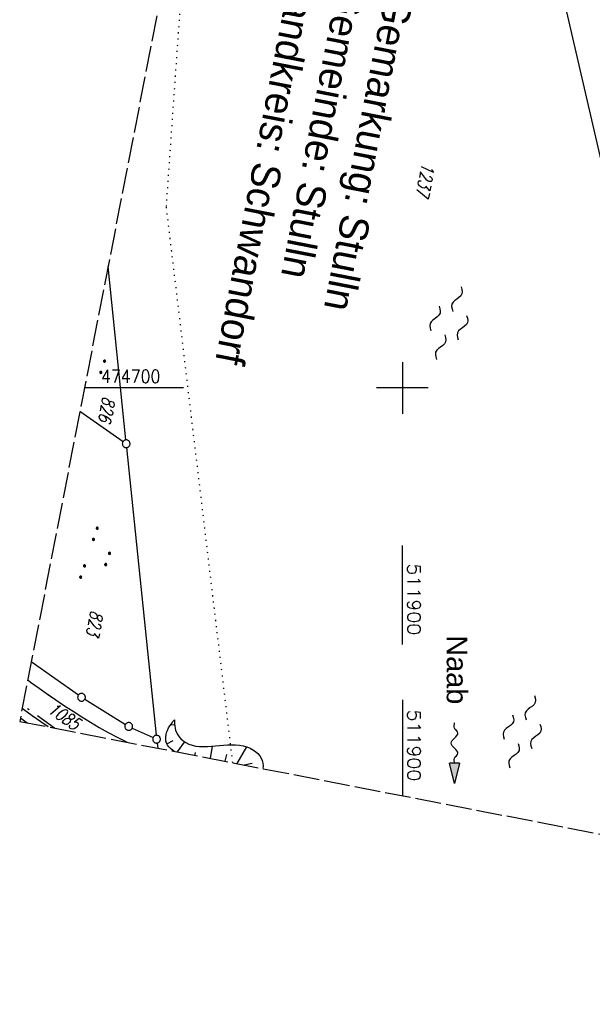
# Model space of a CAD drawing. Extents: x 511826 to 512284, y 474581 to 475544.
# Tile 1 of 29: x 511826 to 511937, y 474581 to 474771. Entities that reach past the tile are written whole.
import ezdxf

# ---------------------------------------------------------------- set-up
doc = ezdxf.new("R2010")
doc.units = 0
doc.header["$LTSCALE"] = 10
doc.header["$MEASUREMENT"] = 0
for name, pattern in [('LT00', [0]), ('LT08', [0.42, 0.2, -0.1, 0.02, -0.1]), ('LT14', [0.6, 0.5, -0.1]), ('PUNKTX2_STR', [0.6, 0.1, -0.5])]:
    doc.linetypes.add(name, pattern=pattern)
doc.layers.get('0').update_dxf_attribs({"linetype": 'LT00'})
for name, color, linetype in [('--FLIEßRICHTPFEIL', 180, 'Continuous'), ('--WASSER_GRENZE', 180, 'PUNKTX2_STR'), ('--WASSER_NUTZUNG', 180, 'Continuous'), ('DFK_FLUR_NR', 250, 'LT00'), ('DFK_GZPKT', 250, 'LT00'), ('DFK_KATASTER', 250, 'LT00'), ('DFK_NUTZUNG', 250, 'LT00'), ('GEWÄSSERNAME', 255, 'Continuous'), ('GRENZNAME', 250, 'Continuous'), ('STROM_UNTER', 80, 'LT08'), ('V90_AFBR_BAB', 250, 'LT00'), ('V90_BOESCH', 250, 'LT00'), ('V90_BOSCHUNG', 250, 'LT00'), ('V90_RASTER', 250, 'LT00'), ('V91_AFBR_BAB', 250, 'LT00'), ('V91_BOESCH', 250, 'LT00'), ('V91_BOSCHUNG', 250, 'LT00'), ('V91_RASTER', 250, 'LT00')]:
    doc.layers.add(name, color=color, linetype=linetype)
doc.layers.add('-BLATT_90-RAND', color=7, linetype='LT14', plot=False)
doc.styles.add('Beschrift', font='ARIAL.TTF')
doc.styles.get("Standard").update_dxf_attribs({"font": 'romans.shx'})
doc.styles.add('UNIR-H', font='unir_h.shx', dxfattribs={"width": 0.8})

# ---------------------------------------------------------------- blocks, each defined once
blk = doc.blocks.new('SYMB7010')
at = {"color": 0, "linetype": 'ByBlock'}
for points in [[(-0.031408, 0.499213), (-0.093728, 0.49134), (-0.15457, 0.475719), (-0.212975, 0.452595), (-0.268021, 0.422333), (-0.31884, 0.385411), (-0.36463, 0.342411), (-0.40467, 0.29401), (-0.438329, 0.240973), (-0.465074, 0.184136), (-0.484486, 0.124395), (-0.496256, 0.062692), (-0.5002, 0)], [(-0.5002, 0), (-0.496256, -0.062692), (-0.484486, -0.124395), (-0.465075, -0.184136), (-0.438329, -0.240973), (-0.404671, -0.29401), (-0.36463, -0.342411), (-0.31884, -0.385411), (-0.268021, -0.422333), (-0.212975, -0.452595), (-0.154571, -0.475719), (-0.093728, -0.49134), (-0.031408, -0.499213), (0.031408, -0.499213)], [(0.5002, 0), (0.496256, 0.062692), (0.484485, 0.124395), (0.465074, 0.184136), (0.438329, 0.240973), (0.40467, 0.29401), (0.36463, 0.342411), (0.31884, 0.385411), (0.268021, 0.422333), (0.212975, 0.452595), (0.15457, 0.475719), (0.093728, 0.49134), (0.031408, 0.499213), (-0.031408, 0.499213)], [(0.031408, -0.499213), (0.093728, -0.491341), (0.15457, -0.475719), (0.212975, -0.452595), (0.268021, -0.422333), (0.31884, -0.385411), (0.36463, -0.342411), (0.404671, -0.294011), (0.438329, -0.240974), (0.465075, -0.184136), (0.484486, -0.124395), (0.496256, -0.062692), (0.500201, 0)]]:
    blk.add_lwpolyline(points, dxfattribs=at)
blk = doc.blocks.new('SYMB7250')
at = {"color": 0, "linetype": 'ByBlock'}
for points in [[(-0.25, 0.28), (-0.208333, 0.308889), (-0.166667, 0.331111), (-0.125, 0.34), (-0.083333, 0.331111), (-0.041667, 0.308889), (0, 0.28)], [(0, 0.28), (0.041667, 0.251111), (0.083333, 0.228889), (0.125, 0.22), (0.166667, 0.228889), (0.208333, 0.251111), (0.25, 0.28)], [(-0.74, 0), (-0.698333, 0.028889), (-0.656667, 0.051111), (-0.615, 0.06), (-0.573333, 0.051111), (-0.531667, 0.028889), (-0.49, 0)], [(-0.49, 0), (-0.448333, -0.028889), (-0.406667, -0.051111), (-0.365, -0.06), (-0.323333, -0.051111), (-0.281667, -0.028889), (-0.24, 0)], [(0.24, 0), (0.281667, 0.028889), (0.323333, 0.051111), (0.365, 0.06), (0.406667, 0.051111), (0.448333, 0.028889), (0.49, 0)], [(0.49, 0), (0.531667, -0.028889), (0.573333, -0.051111), (0.615, -0.06), (0.656667, -0.051111), (0.698333, -0.028889), (0.74, 0)], [(-0.25, -0.28), (-0.208333, -0.251111), (-0.166667, -0.228889), (-0.125, -0.22), (-0.083333, -0.228889), (-0.041667, -0.251111), (0, -0.28)], [(0, -0.28), (0.041667, -0.308889), (0.083333, -0.331111), (0.125, -0.34), (0.166667, -0.331111), (0.208333, -0.308889), (0.25, -0.28)]]:
    blk.add_lwpolyline(points, dxfattribs=at)
blk = doc.blocks.new('FLIEßRICHTPFEIL')
at = {"layer": '--FLIEßRICHTPFEIL'}
blk.add_hatch(color=256, dxfattribs=at).paths.add_polyline_path([(-1.95, 0.4875), (-1.95, -0.4875), (0, 0)])
for p, q in [((-1.95, 0.4875), (-1.95, -0.4875)), ((-1.95, 0.4875), (0, 0)), ((0, 0), (-1.95, -0.4875))]:
    blk.add_line(p, q, dxfattribs=at)
at = {"layer": '--FLIEßRICHTPFEIL', "start_tangent": (-1, 0), "end_tangent": (-1, 0)}
blk.add_spline([(-1.95, 0), (-2.4375, 0), (-2.925, 0.325), (-3.4125, 0), (-3.9, -0.325), (-4.3875, 0), (-4.875, 0.325), (-5.3625, 0), (-5.85, 0)], degree=3, dxfattribs=at)
blk = doc.blocks.new('SYMB7111')
at = {"color": 0, "linetype": 'ByBlock'}
for p, q in [((-0.13, 0.202919), (-0.13, 0.177081)), ((-0.125, 0.172895), (-0.125, 0.207105)), ((-0.12, 0.209164), (-0.12, 0.170836)), ((-0.115, 0.170204), (-0.115, 0.209796)), ((-0.11, 0.209164), (-0.11, 0.170836)), ((-0.105, 0.172895), (-0.105, 0.207105)), ((-0.1, 0.202919), (-0.1, 0.177081)), ((0.1, 0.202919), (0.1, 0.177081)), ((0.105, 0.172895), (0.105, 0.207105)), ((0.11, 0.209164), (0.11, 0.170836)), ((0.115, 0.170204), (0.115, 0.209796)), ((0.12, 0.209164), (0.12, 0.170836)), ((0.125, 0.172895), (0.125, 0.207105)), ((0.13, 0.202919), (0.13, 0.177081)), ((-0.095, 0.189874), (-0.095, 0.190146)), ((0.135, 0.189874), (0.135, 0.190146)), ((-0.515, -0.177081), (-0.515, -0.202919)), ((-0.51, -0.207105), (-0.51, -0.172895)), ((-0.505, -0.170836), (-0.505, -0.209164)), ((-0.5, -0.209796), (-0.5, -0.170204)), ((-0.495, -0.170836), (-0.495, -0.209164)), ((-0.49, -0.207105), (-0.49, -0.172895)), ((-0.485, -0.177081), (-0.485, -0.202919)), ((-0.48, -0.190126), (-0.48, -0.189854)), ((-0.285, -0.177081), (-0.285, -0.202919)), ((-0.28, -0.207105), (-0.28, -0.172895)), ((-0.275, -0.170836), (-0.275, -0.209164)), ((-0.27, -0.209796), (-0.27, -0.170204)), ((-0.265, -0.170836), (-0.265, -0.209164)), ((-0.26, -0.207105), (-0.26, -0.172895)), ((-0.255, -0.177081), (-0.255, -0.202919)), ((-0.25, -0.190126), (-0.25, -0.189854)), ((0.255, -0.177081), (0.255, -0.202919)), ((0.26, -0.207105), (0.26, -0.172895)), ((0.265, -0.170836), (0.265, -0.209164)), ((0.27, -0.209796), (0.27, -0.170204)), ((0.275, -0.170836), (0.275, -0.209164)), ((0.28, -0.207105), (0.28, -0.172895)), ((0.285, -0.177081), (0.285, -0.202919)), ((0.29, -0.190126), (0.29, -0.189854)), ((0.485, -0.177081), (0.485, -0.202919)), ((0.49, -0.207105), (0.49, -0.172895)), ((0.495, -0.170836), (0.495, -0.209164)), ((0.5, -0.209796), (0.5, -0.170204)), ((0.505, -0.170836), (0.505, -0.209164)), ((0.51, -0.207105), (0.51, -0.172895)), ((0.515, -0.177081), (0.515, -0.202919)), ((0.52, -0.190126), (0.52, -0.189854))]:
    blk.add_line(p, q, dxfattribs=at)
for points in [[(-0.095, 0.19), (-0.096981, 0.198678), (-0.10253, 0.205637), (-0.11055, 0.209499), (-0.11945, 0.209499), (-0.12747, 0.205637), (-0.133019, 0.198678), (-0.135, 0.19), (-0.133019, 0.181322), (-0.12747, 0.174363), (-0.11945, 0.170501), (-0.11055, 0.170501), (-0.10253, 0.174363), (-0.096981, 0.181322), (-0.095, 0.19)], [(0.135, 0.19), (0.133019, 0.198678), (0.12747, 0.205637), (0.11945, 0.209499), (0.11055, 0.209499), (0.10253, 0.205637), (0.096981, 0.198678), (0.095, 0.19), (0.096981, 0.181322), (0.10253, 0.174363), (0.11055, 0.170501), (0.11945, 0.170501), (0.12747, 0.174363), (0.133019, 0.181322), (0.135, 0.19)], [(-0.48, -0.19), (-0.481981, -0.181322), (-0.48753, -0.174363), (-0.49555, -0.170501), (-0.50445, -0.170501), (-0.51247, -0.174363), (-0.518019, -0.181322), (-0.52, -0.19), (-0.518019, -0.198678), (-0.51247, -0.205637), (-0.50445, -0.209499), (-0.49555, -0.209499), (-0.48753, -0.205637), (-0.481981, -0.198678), (-0.48, -0.19)], [(-0.25, -0.19), (-0.251981, -0.181322), (-0.25753, -0.174363), (-0.26555, -0.170501), (-0.27445, -0.170501), (-0.28247, -0.174363), (-0.288019, -0.181322), (-0.29, -0.19), (-0.288019, -0.198678), (-0.28247, -0.205637), (-0.27445, -0.209499), (-0.26555, -0.209499), (-0.25753, -0.205637), (-0.251981, -0.198678), (-0.25, -0.19)], [(0.29, -0.19), (0.288019, -0.181322), (0.28247, -0.174363), (0.27445, -0.170501), (0.26555, -0.170501), (0.25753, -0.174363), (0.251981, -0.181322), (0.25, -0.19), (0.251981, -0.198678), (0.25753, -0.205637), (0.26555, -0.209499), (0.27445, -0.209499), (0.28247, -0.205637), (0.288019, -0.198678), (0.29, -0.19)], [(0.52, -0.19), (0.518019, -0.181322), (0.51247, -0.174363), (0.50445, -0.170501), (0.49555, -0.170501), (0.48753, -0.174363), (0.481981, -0.181322), (0.48, -0.19), (0.481981, -0.198678), (0.48753, -0.205637), (0.49555, -0.209499), (0.50445, -0.209499), (0.51247, -0.205637), (0.518019, -0.198678), (0.52, -0.19)]]:
    blk.add_lwpolyline(points, dxfattribs=at)
blk = doc.blocks.new('SYMB7112')
at = {"color": 0, "linetype": 'ByBlock'}
for p, q in [((-0.13, 0.012919), (-0.13, -0.012919)), ((-0.125, -0.017105), (-0.125, 0.017105)), ((-0.12, 0.019164), (-0.12, -0.019164)), ((-0.115, -0.019796), (-0.115, 0.019796)), ((-0.11, 0.019164), (-0.11, -0.019164)), ((-0.105, -0.017105), (-0.105, 0.017105)), ((-0.1, 0.012919), (-0.1, -0.012919)), ((-0.095, -0.000126), (-0.095, 0.000146)), ((0.1, 0.012919), (0.1, -0.012919)), ((0.105, -0.017105), (0.105, 0.017105)), ((0.11, 0.019164), (0.11, -0.019164)), ((0.115, -0.019796), (0.115, 0.019796)), ((0.12, 0.019164), (0.12, -0.019164)), ((0.125, -0.017105), (0.125, 0.017105)), ((0.13, 0.012919), (0.13, -0.012919)), ((0.135, -0.000126), (0.135, 0.000146))]:
    blk.add_line(p, q, dxfattribs=at)
for points in [[(-0.095, 0), (-0.096981, 0.008678), (-0.10253, 0.015637), (-0.11055, 0.019499), (-0.11945, 0.019499), (-0.12747, 0.015637), (-0.133019, 0.008678), (-0.135, 0)], [(-0.135, 0), (-0.133019, -0.008678), (-0.12747, -0.015637), (-0.11945, -0.019499), (-0.11055, -0.019499), (-0.10253, -0.015637), (-0.096981, -0.008678), (-0.095, 0)], [(0.135, 0), (0.133019, 0.008678), (0.12747, 0.015637), (0.11945, 0.019499), (0.11055, 0.019499), (0.10253, 0.015637), (0.096981, 0.008678), (0.095, 0)], [(0.095, 0), (0.096981, -0.008678), (0.10253, -0.015637), (0.11055, -0.019499), (0.11945, -0.019499), (0.12747, -0.015637), (0.133019, -0.008678), (0.135, 0)]]:
    blk.add_lwpolyline(points, dxfattribs=at)

msp = doc.modelspace()

# ---------------------------------------------------------------- linework, layer by layer
at = {"layer": '--WASSER_GRENZE', "ltscale": 0.2}
for p, q in [((511854.35, 474735.07), (511857.1, 474774.3)), ((511867.19, 474627.53), (511854.35, 474735.07))]:
    msp.add_line(p, q, dxfattribs=at)
at = {"layer": '-BLATT_90-RAND'}
msp.add_lwpolyline([(512002.38, 475543.56), (511825.98, 474635.53), (512107.72, 474580.8), (512284.11, 475488.83), (512002.38, 475543.56)], dxfattribs=at)
at = {"layer": 'DFK_KATASTER'}
for p, q in [((511941.52, 474730.59), (511902.92, 474898.09)), ((511846.5, 474689.96), (511843.07, 474723.49)), ((511837.64, 474695.54), (511845.97, 474689.64)), ((511846.66, 474688.46), (511852.37, 474632.83)), ((511837.33, 474640.61), (511828.22, 474647.06)), ((511838.58, 474639.79), (511846.43, 474634.94)), ((511826.11, 474636.19), (511827.43, 474635.25)), ((511847.75, 474634.24), (511851.77, 474632.39)), ((511852.56, 474631.34), (511852.72, 474630.34))]:
    msp.add_line(p, q, dxfattribs=at)
at = {"layer": 'STROM_UNTER', "ltscale": 2, "flags": 128}
msp.add_lwpolyline([(511832.7, 474634.23), (511826.16, 474638.94)], dxfattribs=at)
at = {"layer": 'V90_AFBR_BAB'}
for points in [[(511827.54, 474643.54), (511828.1, 474643.12), (511829.72, 474641.96), (511831.35, 474640.81), (511832.98, 474639.68), (511834.64, 474638.56), (511836.3, 474637.47), (511837.99, 474636.4), (511839.67, 474635.36), (511841.38, 474634.36), (511843.1, 474633.38), (511844.85, 474632.45), (511846.61, 474631.55), (511846.7, 474631.51)], [(511831.46, 474634.47), (511830.05, 474635.43), (511828.38, 474636.6), (511826.72, 474637.79), (511826.46, 474637.99)]]:
    msp.add_lwpolyline(points, dxfattribs=at)
at = {"layer": 'V90_BOESCH'}
for points in [[(511855.87, 474629.73), (511855.52, 474629.98), (511855.15, 474630.27), (511854.83, 474630.59), (511854.57, 474630.93), (511854.37, 474631.3), (511854.26, 474631.69), (511854.22, 474632.1), (511854.23, 474632.53), (511854.29, 474632.96), (511854.4, 474633.38), (511854.55, 474633.79), (511854.77, 474634.25), (511855.03, 474634.67), (511855.31, 474635.08), (511855.61, 474635.47), (511855.92, 474635.85)], [(511855.92, 474635.85), (511855.92, 474635.43), (511855.94, 474635.02), (511855.97, 474634.61), (511856.03, 474634.21), (511856.13, 474633.82), (511856.3, 474633.36), (511856.54, 474632.93), (511856.82, 474632.52), (511857.15, 474632.15), (511857.51, 474631.82), (511858.08, 474631.42), (511858.7, 474631.11), (511859.36, 474630.9), (511860.05, 474630.76), (511860.77, 474630.68), (511861.52, 474630.65), (511862.28, 474630.67), (511863.05, 474630.72), (511863.84, 474630.78), (511864.62, 474630.85), (511865.41, 474630.92), (511866.19, 474630.98), (511866.97, 474631), (511867.74, 474630.99), (511868.48, 474630.93), (511869.21, 474630.81), (511869.9, 474630.62), (511870.57, 474630.35), (511871.21, 474629.98), (511871.65, 474629.66), (511872.05, 474629.28), (511872.4, 474628.87), (511872.68, 474628.42), (511872.89, 474627.95), (511873.01, 474627.45), (511873.05, 474626.93), (511873.02, 474626.4)]]:
    msp.add_lwpolyline(points, dxfattribs=at)
at = {"layer": 'V90_BOSCHUNG'}
for p, q in [((511855.13, 474634.83), (511855.94, 474634.89)), ((511854.42, 474631.2), (511855.63, 474631.85)), ((511856.49, 474629.61), (511857.87, 474631.53)), ((511859.86, 474628.95), (511860.01, 474629.49)), ((511862.87, 474628.37), (511863.3, 474630.74)), ((511868.02, 474627.37), (511869.88, 474630.63)), ((511865.69, 474627.82), (511866.05, 474629.13)), ((511869.42, 474627.1), (511870.91, 474627.45))]:
    msp.add_line(p, q, dxfattribs=at)
at = {"layer": 'V90_RASTER'}
for p, q in [((511900, 474705), (511900, 474695)), ((511857.68, 474700), (511838.5, 474700)), ((511905, 474700), (511895, 474700)), ((511900, 474639.66), (511900, 474621.16))]:
    msp.add_line(p, q, dxfattribs=at)
at = {"layer": 'V91_AFBR_BAB'}
for points in [[(511831.46, 474640.73), (511832.98, 474639.68), (511834.64, 474638.56), (511836.3, 474637.47), (511837.99, 474636.4), (511839.67, 474635.36), (511841.38, 474634.36), (511843.1, 474633.38), (511844.85, 474632.45), (511846.61, 474631.55), (511846.7, 474631.51)], [(511831.46, 474634.47), (511830.51, 474635.12)]]:
    msp.add_lwpolyline(points, dxfattribs=at)
at = {"layer": 'V91_BOESCH'}
for points in [[(511855.87, 474629.73), (511855.52, 474629.98), (511855.15, 474630.27), (511854.83, 474630.59), (511854.57, 474630.93), (511854.37, 474631.3), (511854.26, 474631.69), (511854.22, 474632.1), (511854.23, 474632.53), (511854.29, 474632.96), (511854.4, 474633.38), (511854.55, 474633.79), (511854.77, 474634.25), (511855.03, 474634.67), (511855.31, 474635.08), (511855.61, 474635.47), (511855.92, 474635.85)], [(511855.92, 474635.85), (511855.92, 474635.43), (511855.94, 474635.02), (511855.97, 474634.61), (511856.03, 474634.21), (511856.13, 474633.82), (511856.3, 474633.36), (511856.54, 474632.93), (511856.82, 474632.52), (511857.15, 474632.15), (511857.51, 474631.82), (511858.08, 474631.42), (511858.7, 474631.11), (511859.36, 474630.9), (511860.05, 474630.76), (511860.77, 474630.68), (511861.52, 474630.65), (511862.28, 474630.67), (511863.05, 474630.72), (511863.84, 474630.78), (511864.62, 474630.85), (511865.41, 474630.92), (511866.19, 474630.98), (511866.97, 474631), (511867.74, 474630.99), (511868.48, 474630.93), (511869.21, 474630.81), (511869.9, 474630.62), (511870.57, 474630.35), (511871.21, 474629.98), (511871.65, 474629.66), (511872.05, 474629.28), (511872.4, 474628.87), (511872.68, 474628.42), (511872.89, 474627.95), (511873.01, 474627.45), (511873.05, 474626.93), (511873.02, 474626.4)]]:
    msp.add_lwpolyline(points, dxfattribs=at)
at = {"layer": 'V91_BOSCHUNG'}
for p, q in [((511855.13, 474634.83), (511855.94, 474634.89)), ((511854.42, 474631.2), (511855.63, 474631.85)), ((511856.49, 474629.61), (511857.87, 474631.53)), ((511859.86, 474628.95), (511860.01, 474629.49)), ((511862.87, 474628.37), (511863.3, 474630.74)), ((511868.02, 474627.37), (511869.88, 474630.63)), ((511865.69, 474627.82), (511866.05, 474629.13)), ((511869.42, 474627.1), (511870.91, 474627.45))]:
    msp.add_line(p, q, dxfattribs=at)
at = {"layer": 'V91_RASTER'}
msp.add_line((511900, 474650.42), (511900, 474669.51), dxfattribs=at)

# ---------------------------------------------------------------- block references
at = {"layer": '--FLIEßRICHTPFEIL', "xscale": 2.000000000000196, "yscale": 2.000000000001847, "zscale": 2, "rotation": 270.0274755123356}
msp.add_blockref('FLIEßRICHTPFEIL', (511910.08, 474623.51), dxfattribs=at)
at = {"layer": '--WASSER_NUTZUNG', "xscale": 9.999999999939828, "yscale": 10.00000000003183, "zscale": 10, "rotation": 251.2882999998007}
for p in [(511908.96, 474712.55), (511923.15, 474633.54)]:
    msp.add_blockref('SYMB7250', p, dxfattribs=at)
at = {"layer": 'DFK_GZPKT', "xscale": 1.499999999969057, "yscale": 1.5, "zscale": 1.5, "rotation": 251.2881100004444}
for p in [(511846.58, 474689.21), (511837.94, 474640.18), (511847.07, 474634.55), (511852.45, 474632.08)]:
    msp.add_blockref('SYMB7010', p, dxfattribs=at)
at = {"layer": 'DFK_NUTZUNG', "yscale": 10, "zscale": 10, "rotation": 251.28826}
for name, p, xscale in [('SYMB7112', (511842.04, 474704.11), 9.999999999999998), ('SYMB7111', (511841.18, 474667.54), 10)]:
    msp.add_blockref(name, p, dxfattribs=dict(at, xscale=xscale))

# ---------------------------------------------------------------- texts
at = {"layer": 'DFK_FLUR_NR', "oblique": 13.754, "width": 0.75}
for s, rotation, p in [('1237', 259.0065, (511903.84, 474743.64)), ('826', 259.0065, (511842.09, 474698.48)), ('823', 259.0065, (511839.77, 474657.11)), ('1085', -35.1125, (511831.24, 474637.37))]:
    msp.add_text(s, height=2.5, rotation=rotation, dxfattribs=at).set_placement(p)
at = {"layer": 'GEWÄSSERNAME', "style": 'Beschrift'}
msp.add_text('Naab', height=4, rotation=269.909, dxfattribs=at).set_placement((511908.58, 474652.18))
at = {"layer": 'GRENZNAME', "insert": (511902.12, 474775.32), "char_height": 5.6, "width": 89.3696, "attachment_point": 1, "rotation": 259.0065, "style": 'UNIR-H'}
msp.add_mtext('{\\W1;Gemarkung: Stulln\\PGemeinde: Stulln\\PLandkreis: Schwandorf}', dxfattribs=at)
at = {"layer": 'V90_RASTER'}
for s, rotation, width, p in [(' 474700', 359.9989, 0.893, (511840.18, 474701)), (' 511900', 269.9989, 1.08, (511901, 474639.66))]:
    msp.add_text(s, height=2.5, rotation=rotation, dxfattribs=dict(at, width=width)).set_placement(p)
at = {"layer": 'V91_RASTER', "width": 1.08}
msp.add_text(' 511900', height=2.5, rotation=270.001, dxfattribs=at).set_placement((511901, 474667.92))

doc.saveas('drawing.dxf')
